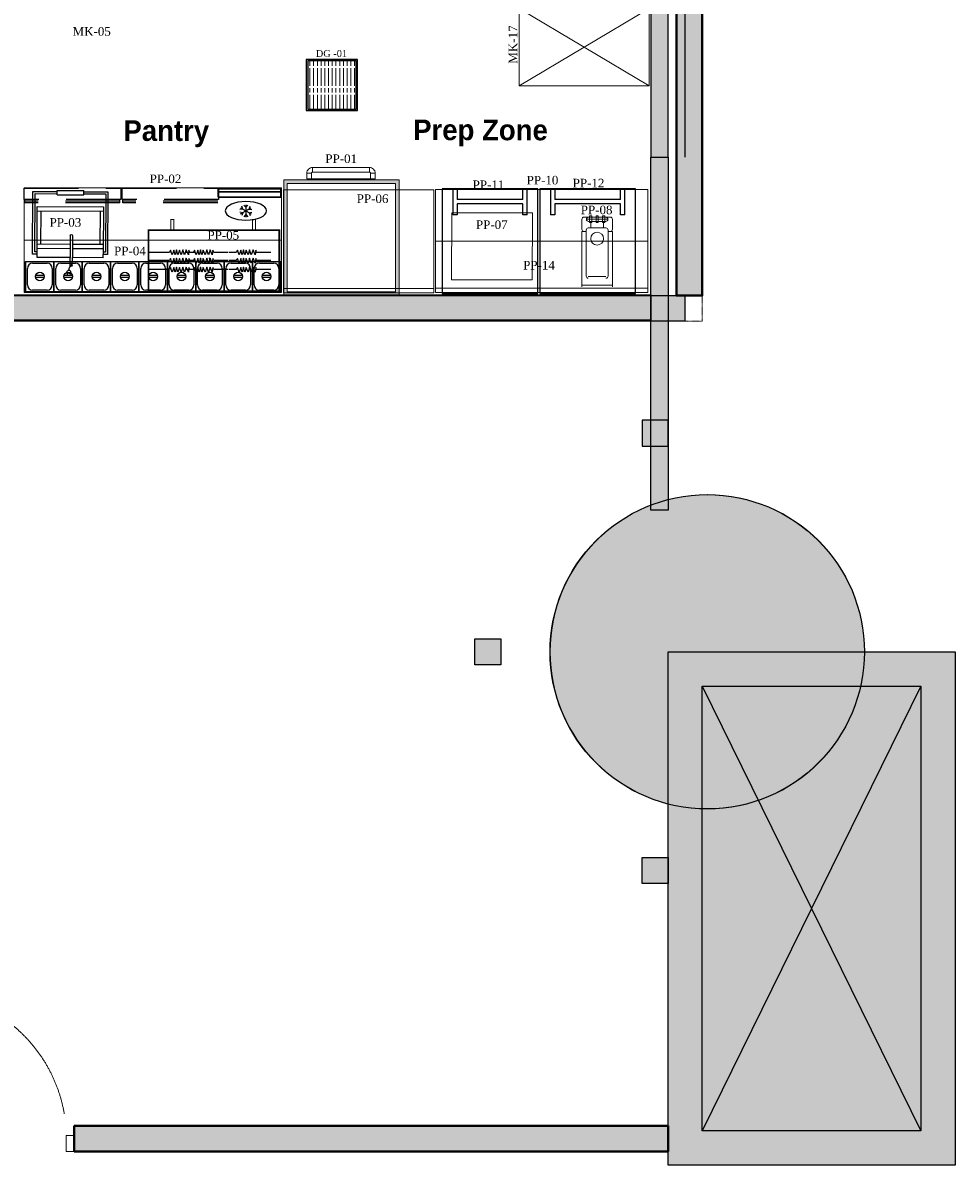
# Model space of a CAD drawing. Header units: millimetres. Extents: x 31882 to 271790, y -35693 to 24917.
# Tile 228 of 256: x 101573 to 107034, y 9076 to 15766. Entities that reach past the tile are written whole.
import ezdxf

# ---------------------------------------------------------------- set-up
doc = ezdxf.new("R2010")
doc.units = ezdxf.units.MM
doc.header["$MEASUREMENT"] = 0
for name, pattern in [('( Dashed )', [0.75, 0.5, -0.25]), ('DASHED', [19.05, 12.7, -6.35]), ('HIDDEN', [0.375, 0.25, -0.125])]:
    doc.linetypes.add(name, pattern=pattern)
for name, color, linetype, lineweight in [('00 Structural', 2, 'Continuous', 25), ('A - TEXT', 7, 'Continuous', 13), ('A Equipments', 7, 'Continuous', 5), ('A-DOOR', 1, 'Continuous', 13), ('CKD - Kit Text', 171, 'Continuous', 13), ('CKD Dimensions', 3, 'Continuous', 0), ('CKD Equipments', 252, 'Continuous', 0), ('CKD-HOOD', 1, '( Dashed )', 15), ('EQUIPMENT', 130, 'Continuous', 13), ('LEVEL-F-OVERALL LAYOUT$0$A-FLOR-HRAL', 251, 'Continuous', 13), ('WALL', 7, 'Continuous', 40)]:
    doc.layers.add(name, color=color, linetype=linetype, lineweight=lineweight)
for name, color, linetype in [('200', 2, 'Continuous'), ('Drain Grating', 4, 'Continuous'), ('EQUI.', 4, 'Continuous'), ('FAINTEQUIP', 253, 'Continuous'), ('IQ_200_3D', 1, 'Continuous'), ('KITCHEN EQ', 5, 'Continuous'), ('kitchen equip1', 8, 'Continuous'), ('KQ_Equipment Table Top', 41, 'Continuous'), ('MAIN KITCHEN', 7, 'Continuous'), ('T-Title', 140, 'Continuous'), ('xKAM-B3-01-Kitchen$0$A-FURN', 8, 'Continuous')]:
    doc.layers.add(name, color=color, linetype=linetype)
doc.styles.add('C100', font='txt', dxfattribs={"height": 0.2})
doc.styles.add('CKD_Dimension Text', font='BOOKOS.TTF', dxfattribs={"height": 50})

# ---------------------------------------------------------------- blocks, each defined once
blk = doc.blocks.new('steel cols')
at = {"layer": '00 Structural', "ltscale": 0.25}
h = blk.add_hatch(color=10, dxfattribs=at)
h.dxf.hatch_style = 1
h.paths.add_polyline_path([(1723381.98, -77443.61), (1723381.98, -77449.61), (1723387.98, -77449.61), (1723387.98, -77443.61)])
blk.add_lwpolyline([(1723381.98, -77443.61), (1723387.98, -77443.61), (1723387.98, -77449.61), (1723381.98, -77449.61)], close=True, dxfattribs=at)
blk = doc.blocks.new('cut elements')
at = {"ltscale": 0.25}
h = blk.add_hatch(color=253, dxfattribs=at)
h.dxf.hatch_style = 1
h.paths.add_polyline_path([(328.23, -785.03, 1), (255.76, -785.03, 1)])
h = blk.add_hatch(color=253, dxfattribs=at)
h.dxf.hatch_style = 1
h.paths.add_polyline_path([(173.63, -776), (173.63, -842.21), (292, -842.21), (292, -776)])
h.paths.add_polyline_path([(284.1, -783.9), (284.1, -834.32), (181.52, -834.32), (181.52, -783.9)], flags=16)
h = blk.add_hatch(color=255, dxfattribs=at)
h.dxf.hatch_style = 1
h.paths.add_polyline_path([(284.1, -834.32), (181.52, -834.32), (181.52, -783.9), (284.1, -783.9)])
at = {"color": 14, "ltscale": 0.25}
for p, q in [((284.1, -834.32), (181.52, -783.9)), ((284.1, -783.9), (181.52, -834.32))]:
    blk.add_line(p, q, dxfattribs=at)
at = {"layer": '00 Structural', "ltscale": 0.25}
for points in [[(292, -842.21), (173.63, -842.21), (173.63, -776), (292, -776)], [(284.1, -834.32), (181.52, -834.32), (181.52, -783.9), (284.1, -783.9)]]:
    blk.add_lwpolyline(points, close=True, dxfattribs=at)
blk.add_circle((292, -785.03), 36.24, dxfattribs=at)
blk = doc.blocks.new('Regular-door')
at = {"layer": 'A-DOOR'}
for p, q in [((-0.04, 0.8993), (0, 0.8993)), ((-0.04, 0), (-0.04, 0.8993)), ((0, 0.8993), (0, -0.1)), ((-0.92, 0), (-0.97, 0)), ((-0.97, 0), (-0.97, -0.1)), ((-0.92, -0.1), (-0.92, 0)), ((0.05, 0), (-0.04, 0)), ((0.05, -0.1), (0.05, 0)), ((-0.97, -0.1), (-0.92, -0.1)), ((0, -0.1), (0.05, -0.1))]:
    blk.add_line(p, q, dxfattribs=at)
at = {"layer": 'A-DOOR', "linetype": 'HIDDEN', "ltscale": 5}
blk.add_arc((-0.0029, -0.0173), 0.9173, 92.31795, 178.92205, dxfattribs=at)
blk = doc.blocks.new('ZNS-MC-BASEREFUNIT')
at = {"layer": 'IQ_200_3D'}
for points in [[(0, 70, 155), (0, 70, 600), (304, 70, 600), (304, 70, 155)], [(0, 70, 600), (0, 30, 600), (304, 30, 600), (304, 70, 600)], [(0, 30, 155), (0, 70, 155), (304, 70, 155), (304, 30, 155)], [(304, 30, 500), (0, 30, 500), (0, 45, 500), (304, 45, 500)], [(0, 45, 500), (0, 45, 585), (304, 45, 585), (304, 45, 500)], [(0, 30, 585), (0, 45, 585), (304, 45, 585), (304, 30, 585)], [(0, 30, 500), (0, 30, 155), (304, 30, 155), (304, 30, 500)], [(304, 30, 600), (0, 30, 600), (0, 30, 585), (304, 30, 585)]]:
    blk.add_3dface(points, dxfattribs=at)
for points, invisible_edges in [([(0, 45, 585), (0, 70, 600), (0, 70, 155), (0, 45, 500)], 5), ([(0, 45, 500), (0, 30, 500), (0, 30, 155), (0, 70, 155)], 8), ([(0, 70, 600), (0, 45, 585), (0, 30, 585), (0, 30, 600)], 1), ([(304, 45, 585), (304, 70, 600), (304, 70, 155), (304, 45, 500)], 5), ([(304, 45, 500), (304, 30, 500), (304, 30, 155), (304, 70, 155)], 8), ([(304, 70, 600), (304, 45, 585), (304, 30, 585), (304, 30, 600)], 1)]:
    blk.add_3dface(points, dxfattribs=dict(at, invisible_edges=invisible_edges))
blk = doc.blocks.new('G$C459A8B34')
at = {"layer": 'CKD Equipments'}
blk.add_line((1500, 305), (0, 305), dxfattribs=at)
blk.add_lwpolyline([(1500, 0), (0, 0), (0, 610), (1500, 610), (1500, 0)], dxfattribs=at)
at = {"layer": 'EQUI.'}
for p, q in [((8.7, 181.3), (8.7, 3.5)), ((8.7, 181.3), (8.7, 3.5)), ((8.7, 3.5), (8.7, 181.3)), ((8.7, 181.3), (173.8, 181.3)), ((18.9, 44.2), (18.9, 140.7)), ((49.4, 171.2), (133.2, 171.2)), ((163.7, 140.7), (163.7, 44.2)), ((173.8, 181.3), (173.8, 3.5)), ((173.8, 181.3), (173.8, 3.5)), ((173.8, 3.5), (173.8, 181.3)), ((173.8, 181.3), (338.9, 181.3)), ((173.8, 181.3), (173.8, 3.5)), ((173.8, 181.3), (173.8, 3.5)), ((173.8, 3.5), (173.8, 181.3)), ((184, 44.2), (184, 140.7)), ((184, 44.2), (184, 140.7)), ((214.5, 171.2), (298.3, 171.2)), ((328.8, 140.7), (328.8, 44.2)), ((338.9, 181.3), (338.9, 3.5)), ((338.9, 181.3), (338.9, 3.5)), ((338.9, 3.5), (338.9, 181.3)), ((338.9, 181.3), (504, 181.3)), ((349.1, 44.2), (349.1, 140.7)), ((379.6, 171.2), (463.4, 171.2)), ((493.9, 140.7), (493.9, 44.2)), ((504, 181.3), (504, 3.5)), ((504, 181.3), (504, 3.5)), ((504, 3.5), (504, 181.3)), ((504, 181.3), (669.1, 181.3)), ((514.2, 44.2), (514.2, 140.7)), ((544.7, 171.2), (628.5, 171.2)), ((659, 140.7), (659, 44.2)), ((669.1, 181.3), (669.1, 3.5)), ((669.1, 181.3), (669.1, 3.5)), ((669.1, 3.5), (669.1, 181.3)), ((669.1, 181.3), (834.2, 181.3)), ((679.3, 44.2), (679.3, 140.7)), ((709.8, 171.2), (793.6, 171.2)), ((824.1, 140.7), (824.1, 44.2)), ((834.2, 181.3), (834.2, 3.5)), ((834.2, 181.3), (834.2, 3.5)), ((834.2, 3.5), (834.2, 181.3)), ((834.2, 181.3), (999.3, 181.3)), ((844.4, 44.2), (844.4, 140.7)), ((874.9, 171.2), (958.7, 171.2)), ((989.2, 140.7), (989.2, 44.2)), ((999.3, 181.3), (999.3, 3.5)), ((999.3, 181.3), (999.3, 3.5)), ((999.3, 3.5), (999.3, 181.3)), ((999.3, 181.3), (1164.4, 181.3)), ((1009.5, 44.2), (1009.5, 140.7)), ((1040, 171.2), (1123.8, 171.2)), ((1154.3, 140.7), (1154.3, 44.2)), ((1154.3, 140.7), (1154.3, 44.2)), ((1164.4, 181.3), (1164.4, 3.5)), ((1164.4, 181.3), (1164.4, 3.5)), ((1164.4, 181.3), (1164.4, 3.5)), ((1164.4, 3.5), (1164.4, 181.3)), ((1164.4, 181.3), (1329.5, 181.3)), ((1174.6, 44.2), (1174.6, 140.7)), ((1205.1, 171.2), (1288.9, 171.2)), ((1319.4, 140.7), (1319.4, 44.2)), ((1329.5, 181.3), (1329.5, 3.5)), ((1329.5, 181.3), (1329.5, 3.5)), ((1329.5, 3.5), (1329.5, 181.3)), ((1329.5, 181.3), (1494.6, 181.3)), ((1339.7, 44.2), (1339.7, 140.7)), ((1370.2, 171.2), (1454, 171.2)), ((1484.5, 140.7), (1484.5, 44.2)), ((1494.6, 181.3), (1494.6, 3.5)), ((115.4, 98.7), (66.4, 98.7)), ((66.4, 88.7), (115.4, 88.7)), ((280.5, 98.7), (231.5, 98.7)), ((231.5, 88.7), (280.5, 88.7)), ((445.6, 98.7), (396.6, 98.7)), ((396.6, 88.7), (445.6, 88.7)), ((610.7, 98.7), (561.7, 98.7)), ((561.7, 88.7), (610.7, 88.7)), ((775.8, 98.7), (726.8, 98.7)), ((726.8, 88.7), (775.8, 88.7)), ((940.9, 98.7), (891.9, 98.7)), ((891.9, 88.7), (940.9, 88.7)), ((1106, 98.7), (1057, 98.7)), ((1057, 88.7), (1106, 88.7)), ((1271.1, 98.7), (1222.1, 98.7)), ((1222.1, 88.7), (1271.1, 88.7)), ((1436.2, 98.7), (1387.2, 98.7)), ((1387.2, 88.7), (1436.2, 88.7)), ((173.8, 3.5), (8.7, 3.5)), ((133.2, 13.7), (49.4, 13.7)), ((338.9, 3.5), (173.8, 3.5)), ((298.3, 13.7), (214.5, 13.7)), ((504, 3.5), (338.9, 3.5)), ((463.4, 13.7), (379.6, 13.7)), ((669.1, 3.5), (504, 3.5)), ((628.5, 13.7), (544.7, 13.7)), ((834.2, 3.5), (669.1, 3.5)), ((793.6, 13.7), (709.8, 13.7)), ((999.3, 3.5), (834.2, 3.5)), ((958.7, 13.7), (874.9, 13.7)), ((1164.4, 3.5), (999.3, 3.5)), ((1123.8, 13.7), (1040, 13.7)), ((1329.5, 3.5), (1164.4, 3.5)), ((1288.9, 13.7), (1205.1, 13.7)), ((1494.6, 3.5), (1329.5, 3.5)), ((1454, 13.7), (1370.2, 13.7))]:
    blk.add_line(p, q, dxfattribs=at)
for centre in [(90.9, 93.7), (256, 93.7), (421.1, 93.7), (586.2, 93.7), (751.3, 93.7), (916.4, 93.7), (1081.5, 93.7), (1246.6, 93.7), (1411.7, 93.7)]:
    blk.add_circle(centre, 25, dxfattribs=at)
for centre, start, end in [((49.4, 140.7), 90, 180), ((133.2, 140.7), 0, 90), ((214.5, 140.7), 90, 180), ((298.3, 140.7), 0, 90), ((379.6, 140.7), 90, 180), ((463.4, 140.7), 0, 90), ((544.7, 140.7), 90, 180), ((628.5, 140.7), 0, 90), ((709.8, 140.7), 90, 180), ((793.6, 140.7), 0, 90), ((874.9, 140.7), 90, 180), ((958.7, 140.7), 0, 90), ((1040, 140.7), 90, 180), ((1123.8, 140.7), 0, 90), ((1205.1, 140.7), 90, 180), ((1288.9, 140.7), 0, 90), ((1370.2, 140.7), 90, 180), ((1454, 140.7), 0, 90), ((49.4, 44.2), 180, 270), ((133.2, 44.2), 270, 0), ((214.5, 44.2), 180, 270), ((298.3, 44.2), 270, 0), ((379.6, 44.2), 180, 270), ((463.4, 44.2), 270, 0), ((544.7, 44.2), 180, 270), ((628.5, 44.2), 270, 0), ((709.8, 44.2), 180, 270), ((793.6, 44.2), 270, 0), ((874.9, 44.2), 180, 270), ((958.7, 44.2), 270, 0), ((1040, 44.2), 180, 270), ((1123.8, 44.2), 270, 0), ((1205.1, 44.2), 180, 270), ((1288.9, 44.2), 270, 0), ((1370.2, 44.2), 180, 270), ((1454, 44.2), 270, 0)]:
    blk.add_arc(centre, 30.5, start, end, dxfattribs=at)
at = {"layer": 'kitchen equip1', "linetype": 'DASHED', "ltscale": 25}
for p, q in [((5, 521.6, 838), (5, 541.4, 838)), ((557.5, 521.6, 838), (557.5, 541.4, 838)), ((575.1, 521.6, 838), (575.1, 541.4, 838)), ((557.5, 531.5, 838), (5, 531.5, 838)), ((557.5, 521.6, 838), (5, 521.6, 838)), ((1127.6, 531.5, 838), (575.1, 531.5, 838)), ((1127.6, 521.6, 838), (575.1, 521.6, 838))]:
    blk.add_line(p, q, dxfattribs=at)
at = {"layer": 'kitchen equip1', "ltscale": 700}
for p, q in [((1273.8, 486.2, 178), (1256.7, 482.8, 178)), ((1273.8, 465.2, 178), (1256.7, 468.6, 178)), ((1260.8, 493.7, 178), (1323.2, 457.7, 178)), ((1260.8, 457.7, 178), (1323.2, 493.7, 178)), ((1273.8, 486.2, 178), (1268.2, 502.7, 178)), ((1292, 496.7, 178), (1280.6, 509.8, 178)), ((1292, 511.7, 178), (1292, 439.7, 178)), ((1292, 496.7, 178), (1303.5, 509.8, 178)), ((1310.2, 486.2, 178), (1315.8, 502.7, 178)), ((1310.2, 486.2, 178), (1327.3, 482.8, 178)), ((1310.2, 465.2, 178), (1327.3, 468.6, 178)), ((1273.8, 465.2, 178), (1268.2, 448.7, 178)), ((1292, 454.7, 178), (1280.6, 441.6, 178)), ((1292, 454.7, 178), (1303.5, 441.6, 178)), ((1310.2, 465.2, 178), (1315.8, 448.7, 178))]:
    blk.add_line(p, q, dxfattribs=at)
at = {"layer": 'kitchen equip1', "linetype": 'DASHED', "ltscale": 25, "elevation": 838}
for points in [[(562.4, 541.4), (0.1, 541.4), (0.1, 607.4), (562.4, 607.4)], [(1132.5, 541.4), (570.2, 541.4), (570.2, 607.4), (1132.5, 607.4)]]:
    blk.add_lwpolyline(points, close=True, dxfattribs=at)
at = {"layer": 'kitchen equip1', "ltscale": 700, "extrusion": (0, 0, -1)}
blk.add_ellipse((1292, 475.7, 178), major_axis=(-120, 0), ratio=0.45, dxfattribs=at)
at = {"layer": 'kitchen equip1', "ltscale": 700, "xscale": -1.2, "yscale": 1.2, "zscale": 1.2, "rotation": 180}
blk.add_blockref('ZNS-MC-BASEREFUNIT', (1129.9, 639.9, -9981.3), dxfattribs=at)
blk = doc.blocks.new('Roller Grill-Panini')
at = {"layer": 'KQ_Equipment Table Top', "color": 254}
for p, q in [((-25.4, 378.6), (-25.4, 18.8)), ((113.4, 378.6), (-25.4, 378.6)), ((113.4, 378.6), (-25.4, 378.6)), ((-12.7, 365.9), (-12.7, 31.5)), ((113.4, 365.9), (-12.7, 365.9)), ((404.6, 378.6), (265.8, 378.6)), ((391.9, 365.9), (265.8, 365.9)), ((391.9, 31.5), (391.9, 365.9)), ((404.6, 18.8), (404.6, 378.6)), ((19.2, 266.9), (19.2, 76.2)), ((359.5, 266.9), (359.5, 76.2)), ((0, 76.2), (176.8, 76.2)), ((176.8, 126.6), (176.8, 0)), ((189.5, 126.6), (189.5, 0)), ((189.5, 76.2), (379.2, 76.2)), ((-25.4, 18.8), (0, 18.8)), ((-12.7, 31.5), (0, 31.5)), ((0, 50.8), (176.8, 50.8)), ((189.5, 50.8), (379.2, 50.8)), ((379.2, 31.5), (391.9, 31.5)), ((379.2, 18.8), (404.6, 18.8)), ((176.8, -43.9), (176.8, 0)), ((189.5, -43.9), (189.5, 0)), ((185.2, -92), (209, -89.5)), ((189.3, -91.5), (190.4, -101.7)), ((205.7, -89.8), (206.7, -99.9))]:
    blk.add_line(p, q, dxfattribs=at)
at = {"layer": 'KQ_Equipment Table Top'}
for p, q in [((113.4, 378.6), (113.4, 385)), ((265.8, 385), (113.4, 385)), ((113.4, 359.6), (113.4, 378.6)), ((265.8, 359.6), (113.4, 359.6)), ((265.8, 378.6), (265.8, 385)), ((265.8, 359.6), (265.8, 378.6)), ((0, 292.3), (0, 18.8)), ((379.2, 292.3), (0, 292.3)), ((379.2, 266.9), (0, 266.9)), ((379.2, 18.8), (379.2, 292.3)), ((0, 0), (0, 18.8)), ((0, 0), (176.8, 0)), ((379.2, 0), (379.2, 18.8)), ((189.5, 0), (379.2, 0))]:
    blk.add_line(p, q, dxfattribs=at)
at = {"layer": 'KQ_Equipment Table Top', "color": 254}
for centre, radius, start, end in [((183.1, 126.6), 6.35, 0, 180), ((183.1, -43.9), 6.35, 180, 0), ((150.4, -72.1), 44.7, 0.55829, 53.14798), ((215.7, -88.8), 30.6, 171.45241, 185.94581), ((206.3, -87.4), 21.1, 153.97911, 171.45241), ((200.1, -84.4), 14.3, 129.51957, 153.97911), ((195.9, -79.3), 7.68, 95.94581, 129.51957), ((195.9, -79.3), 7.68, 62.37204, 95.94581), ((192.9, -85.1), 14.3, 37.9125, 62.37204), ((187.5, -89.3), 21.1, 20.4392, 37.9125), ((178.6, -92.7), 30.6, 5.94581, 20.4392)]:
    blk.add_arc(centre, radius, start, end, dxfattribs=at)
blk = doc.blocks.new('G$C8435E5DC')
at = {"layer": 'CKD Equipments', "color": 6, "const_width": 11.1}
blk.add_lwpolyline([(5.6, 65.9), (767.6, 65.9), (767.6, 421.5), (5.6, 421.5)], close=True, dxfattribs=at)
at = {"layer": 'CKD Equipments', "color": 6}
for points in [[(141.8, 64.3), (147.7, 64.3), (141.8, 1), (147.7, 7)], [(141.8, 1), (147.7, 7), (164.8, 1), (158.8, 7)], [(164.8, 1), (158.8, 7), (164.8, 64.3), (158.8, 64.3)], [(617.2, 0), (623.1, 6), (617.2, 63.3), (623.1, 63.3)], [(640.2, 0), (634.2, 6), (617.2, 0), (623.1, 6)], [(640.2, 63.3), (634.2, 63.3), (640.2, 0), (634.2, 6)]]:
    blk.add_trace(points, dxfattribs=at)
at = {"layer": 'FAINTEQUIP'}
blk.add_arc((389.5, 227.5), 25.4, 0, 90, dxfattribs=at)
at = {"layer": 'MAIN KITCHEN', "color": 3, "linetype": 'Continuous'}
for points in [[(55.6, 295.5), (137.7, 295.5), (143, 282.5), (145.9, 310), (158.1, 281.1), (168.6, 310), (178.5, 281.1), (187, 310), (198.3, 282.5), (206.8, 310), (214.8, 281.1), (222.4, 310), (230.4, 282.5), (239.4, 310), (249.4, 282.5), (256, 295.5), (299, 295.5)], [(305.6, 295.5), (387.7, 295.5), (393, 282.5), (395.9, 310), (408.1, 281.1), (418.6, 310), (428.5, 281.1), (437, 310), (448.3, 282.5), (456.8, 310), (464.8, 281.1), (472.4, 310), (480.4, 282.5), (489.4, 310), (499.4, 282.5), (506, 295.5), (549, 295.5)], [(498.8, 295.5), (527.2, 295.5), (532.5, 282.5), (535.4, 310), (547.5, 281.1), (558.1, 310), (568, 281.1), (576.5, 310), (587.8, 282.5), (596.3, 310), (604.3, 281.1), (611.9, 310), (619.9, 282.5), (628.9, 310), (638.8, 282.5), (645.5, 295.5), (767.6, 295.5)], [(55.6, 243), (137.7, 243), (143, 229.9), (145.9, 257.4), (158.1, 228.5), (168.6, 257.4), (178.5, 228.5), (187, 257.4), (198.3, 229.9), (206.8, 257.4), (214.8, 228.5), (222.4, 257.4), (230.4, 229.9), (239.4, 257.4), (249.4, 229.9), (256, 243), (299, 243)], [(55.6, 195.7), (137.7, 195.7), (143, 182.6), (145.9, 210.1), (158.1, 181.2), (168.6, 210.1), (178.5, 181.2), (187, 210.1), (198.3, 182.6), (206.8, 210.1), (214.8, 181.2), (222.4, 210.1), (230.4, 182.6), (239.4, 210.1), (249.4, 182.6), (256, 195.7), (299, 195.7)], [(305.6, 243), (387.7, 243), (393, 229.9), (395.9, 257.4), (408.1, 228.5), (418.6, 257.4), (428.5, 228.5), (437, 257.4), (448.3, 229.9), (456.8, 257.4), (464.8, 228.5), (472.4, 257.4), (480.4, 229.9), (489.4, 257.4), (499.4, 229.9), (506, 243), (549, 243)], [(305.6, 195.7), (387.7, 195.7), (393, 182.6), (395.9, 210.1), (408.1, 181.2), (418.6, 210.1), (428.5, 181.2), (437, 210.1), (448.3, 182.6), (456.8, 210.1), (464.8, 181.2), (472.4, 210.1), (480.4, 182.6), (489.4, 210.1), (499.4, 182.6), (506, 195.7), (549, 195.7)], [(498.8, 243), (527.2, 243), (532.5, 229.9), (535.4, 257.4), (547.5, 228.5), (558.1, 257.4), (568, 228.5), (576.5, 257.4), (587.8, 229.9), (596.3, 257.4), (604.3, 228.5), (611.9, 257.4), (619.9, 229.9), (628.9, 257.4), (638.8, 229.9), (645.5, 243), (767.6, 243)], [(498.8, 195.7), (527.2, 195.7), (532.5, 182.6), (535.4, 210.1), (547.5, 181.2), (558.1, 210.1), (568, 181.2), (576.5, 210.1), (587.8, 182.6), (596.3, 210.1), (604.3, 181.2), (611.9, 210.1), (619.9, 182.6), (628.9, 210.1), (638.8, 182.6), (645.5, 195.7), (767.6, 195.7)]]:
    blk.add_lwpolyline(points, dxfattribs=at)
blk = doc.blocks.new('G$C1CE0169D')
at = {"layer": '200', "color": 6}
for p, q in [((609.6, 558.8), (0, 558.8)), ((0, 558.8), (0, 0)), ((609.6, 0), (609.6, 558.8)), ((609.6, 495.3), (457.2, 495.3)), ((457.2, 469.9), (457.2, 495.3)), ((520.7, 469.9), (457.2, 469.9)), ((520.7, 88.9), (520.7, 469.9)), ((546.1, 88.9), (546.1, 469.9)), ((609.6, 469.9), (546.1, 469.9)), ((457.2, 88.9), (520.7, 88.9)), ((457.2, 63.5), (457.2, 88.9)), ((546.1, 88.9), (609.6, 88.9)), ((0, 0), (609.6, 0)), ((457.2, 63.5), (609.6, 63.5))]:
    blk.add_line(p, q, dxfattribs=at)
blk = doc.blocks.new('r4ttwt')
at = {"layer": '00 Structural', "rotation": 90}
blk.add_blockref('cut elements', (1718777.03, -79160.95), dxfattribs=at)

msp = doc.modelspace()

# ---------------------------------------------------------------- hatches: boundary and pattern name
at = {"ltscale": 0.25}
h = msp.add_hatch(color=206, dxfattribs=at)
h.dxf.hatch_style = 1
h.paths.add_polyline_path([(105449.7, 15059.5), (105449.7, 14979.7), (105551.9, 14979.7), (105551.6, 21094), (105449.5, 21094), (105449.7, 15133.5)])
h = msp.add_hatch(color=206, dxfattribs=at)
h.dxf.hatch_style = 1
h.paths.add_polyline_path([(105250.5, 15059.4), (105250.5, 14980), (105352.1, 14980), (105352.1, 21060.4), (105250.5, 21060.4), (105250.5, 15133)])
at = {"ltscale": 0.25, "true_color": 0xadddf7}
h = msp.add_hatch(color=141, dxfattribs=at)
h.dxf.hatch_style = 1
h.paths.add_polyline_path([(105552, 21016.9), (105401.3, 21016.9), (105401.3, 14169), (105552, 14169)])
at = {"ltscale": 0.25}
h = msp.add_hatch(color=206, dxfattribs=at)
h.dxf.hatch_style = 1
h.paths.add_polyline_path([(105250.5, 14980), (105352.1, 14980), (105352.1, 12913), (105250.5, 12913)])
h = msp.add_hatch(color=206, dxfattribs=at)
h.dxf.hatch_style = 1
h.paths.add_polyline_path([(97956.4, 14174.1), (97956.4, 14024.1), (105250.5, 14024.1), (105250.5, 14174.1)])
h = msp.add_hatch(color=206, dxfattribs=at)
h.dxf.hatch_style = 1
h.paths.add_polyline_path([(98114.9, 14169), (98114.9, 14018.1), (105449.7, 14018.4), (105449.7, 14169.2)])
h = msp.add_hatch(color=206, dxfattribs=at)
h.dxf.hatch_style = 1
h.paths.add_polyline_path([(105352.1, 9156.3), (105352.1, 9306.3), (101873.6, 9306.3), (101873.6, 9156.3)])
at = {"layer": 'CKD Dimensions', "ltscale": 2}
h = msp.add_hatch(color=42, dxfattribs=at)
h.dxf.hatch_style = 1
h.paths.add_polyline_path([(103776, 14846), (103101, 14846), (103101, 14171), (103776, 14171)])
h.paths.add_polyline_path([(103756, 14826), (103121, 14826), (103121, 14191), (103756, 14191)], flags=16)
at = {"layer": 'CKD Equipments'}
h = msp.add_hatch(color=2, dxfattribs=at)
h.dxf.hatch_style = 1
h.paths.add_polyline_path([(103232, 15552.4), (103232, 15252.4), (103532, 15252.4), (103532, 15552.4)])
h.paths.add_polyline_path([(103524.8, 15542.9), (103241.7, 15542.9), (103241.7, 15259.9), (103524.8, 15259.9)], flags=16)
at = {"layer": 'Drain Grating', "linetype": 'Continuous', "lineweight": 5}
h = msp.add_hatch(dxfattribs=at)
h.set_pattern_fill('ACAD_ISO08W100', color=256, scale=4.354286, angle=90, style=0)
h.set_pattern_definition([(90, (31212.642, -734045.07), (-21.7714286, 8e-15), [104.5028571, -13.0628571, 26.1257143, -13.0628571])])
h.paths.add_polyline_path([(103524.8, 15542.9), (103524.8, 15259.9), (103241.7, 15259.9), (103241.7, 15542.9)])

# ---------------------------------------------------------------- linework, layer by layer
at = {"color": 4, "linetype": 'Continuous', "lineweight": 20, "elevation": -228780}
for points in [[(103636.2, 14852.5), (103236.2, 14852.5), (103236.2, 14885.8, -0.414214), (103269.5, 14919.2), (103602.8, 14919.2, -0.414214), (103636.2, 14885.8)], [(103609.5, 14852.5), (103262.8, 14852.5), (103262.8, 14885.8, -0.414214), (103269.5, 14892.5), (103602.8, 14892.5, -0.414214), (103609.5, 14885.8)]]:
    msp.add_lwpolyline(points, format="xyb", close=True, dxfattribs=at)
at = {"color": 4, "linetype": 'Continuous', "lineweight": 20}
for points, elevation in [([(103269.5, 14892.5), (103269.5, 14919.2)], -228780), ([(103602.8, 14892.5), (103602.8, 14919.2)], -228780), ([(103262.8, 14885.8), (103236.2, 14885.8)], -228780), ([(103609.5, 14885.8), (103636.2, 14885.8)], -228780), ([(103776, 14846), (103101, 14846), (103101, 14171), (103776, 14171), (103776, 14846)], -160215)]:
    msp.add_lwpolyline(points, dxfattribs=dict(at, elevation=elevation))
at = {"color": 4, "linetype": 'Continuous', "lineweight": 20, "elevation": -160215}
msp.add_lwpolyline([(103756, 14826), (103121, 14826), (103121, 14191), (103756, 14191)], close=True, dxfattribs=at)
at = {"layer": '00 Structural', "ltscale": 0.25}
for points in [[(105551.9, 14979.7), (105551.6, 21094), (105449.5, 21094), (105449.5, 21092.4)], [(105352.1, 14980), (105352.1, 21060.4), (105250.5, 21060.4), (105250.5, 21058.8)], [(105250.5, 20906.3), (105250.5, 14980)], [(105449.5, 20939.1), (105449.7, 14979.7)], [(101873.6, 9156.3), (105352.1, 9156.3), (105352.1, 9308.7)]]:
    msp.add_lwpolyline(points, dxfattribs=at)
for points in [[(105250.5, 14980), (105352.1, 14980), (105352.1, 12913), (105250.5, 12913)], [(97956.4, 14174.1), (105250.5, 14174.1), (105250.5, 14024.1), (97956.4, 14024.1)], [(98114.9, 14169), (105449.7, 14169.2), (105449.7, 14018.4), (98114.9, 14018.1)]]:
    msp.add_lwpolyline(points, close=True, dxfattribs=at)
at = {"layer": 'A Equipments'}
msp.add_circle((104936.6, 14502.1), 37.7, dxfattribs=at)
at = {"layer": 'CKD Equipments'}
msp.add_lwpolyline([(104480, 15849.4), (105240.5, 15849.4), (105240.5, 15397.2), (104480, 15397.2), (104480, 15849.4), (105240.5, 15397.2), (104480, 15397.2), (105240.5, 15849.4)], dxfattribs=at)
at = {"layer": 'CKD Equipments', "ltscale": 0.25}
for points in [[(103099.2, 14184.5), (103979.7, 14184.5), (103979.7, 14787.8), (103099.2, 14787.8), (103099.2, 14184.5), (103099.2, 14209.6), (103979.7, 14209.6)], [(103989.7, 14186.8), (105233.6, 14186.8), (105233.6, 14790.1), (103989.7, 14790.1), (103989.7, 14186.8), (103989.7, 14211.9), (105233.6, 14211.9)], [(103989.7, 14488.4), (105233.6, 14488.4)]]:
    msp.add_lwpolyline(points, dxfattribs=at)
at = {"layer": 'CKD-HOOD', "ltscale": 0.25}
msp.add_line((105552, 14169), (97916.4, 14169), dxfattribs=at)
msp.add_lwpolyline([(97916.4, 14169), (105552.3, 14169), (105552.3, 14018.1), (97916.4, 14018.1)], close=True, dxfattribs=at)
at = {"layer": 'EQUIPMENT', "lineweight": 5, "ltscale": 25}
for p, q in [((104847.2, 14557.5), (104847.2, 14616)), ((105013.6, 14628.5), (104859.7, 14628.5)), ((104871.8, 14616.5), (105001.5, 14616.5)), ((104898.9, 14603.4), (104886.4, 14603.4)), ((104892.5, 14635.6), (104904.6, 14635.6)), ((104892.5, 14596.3), (104892.5, 14635.6)), ((104904.6, 14596.3), (104892.5, 14596.3)), ((104898.9, 14603.4), (104974.4, 14603.4)), ((104898.9, 14565), (104898.9, 14596.3)), ((104904.6, 14596.3), (104904.6, 14635.6)), ((104942.7, 14635.6), (104930.6, 14635.6)), ((104930.6, 14596.3), (104930.6, 14635.6)), ((104930.6, 14596.3), (104942.7, 14596.3)), ((104942.7, 14596.3), (104942.7, 14635.6)), ((104980.8, 14635.6), (104968.7, 14635.6)), ((104968.7, 14596.3), (104968.7, 14635.6)), ((104968.7, 14596.3), (104980.8, 14596.3)), ((104974.4, 14603.4), (104986.9, 14603.4)), ((104974.4, 14565), (104974.4, 14596.3)), ((104980.8, 14596.3), (104980.8, 14635.6)), ((105026.1, 14557.5), (105026.1, 14616)), ((104847.2, 14220.3), (104847.2, 14544.9)), ((104872.3, 14544.9), (104847.2, 14544.9)), ((104872.3, 14283.1), (104872.3, 14552.4)), ((104988.4, 14565), (104884.9, 14565)), ((105001, 14552.4), (105001, 14283.1)), ((105001, 14544.9), (105026.1, 14544.9)), ((105026.1, 14544.9), (105026.1, 14220.3)), ((104988.4, 14280.1), (104884.9, 14280.1)), ((105026.1, 14229.8), (104847.2, 14229.8))]:
    msp.add_line(p, q, dxfattribs=at)
msp.add_lwpolyline([(104557.5, 14652.9), (104556.6, 14260.8), (104084, 14261.8), (104084.9, 14653.9)], close=True, dxfattribs=at)
for centre, start, end in [((104859.7, 14616), 90, 180), ((104886.4, 14616), 90, 180), ((104886.4, 14616), 180, 270), ((104986.9, 14616), 0, 90), ((104986.9, 14616), 270, 0), ((105013.6, 14616), 0, 90), ((104859.7, 14557.5), 180, 270), ((104884.9, 14552.4), 90, 180), ((104988.4, 14552.4), 0, 90), ((105013.6, 14557.5), 270, 0), ((104884.9, 14283.1), 180, 270), ((104988.4, 14283.1), 270, 0)]:
    msp.add_arc(centre, 12.6, start, end, dxfattribs=at)
at = {"layer": 'LEVEL-F-OVERALL LAYOUT$0$A-FLOR-HRAL'}
msp.add_circle((105582.6, 12082.6), 920.6, dxfattribs=at)
at = {"layer": 'WALL', "color": 2}
for points in [[(105552, 21016.9), (105401.3, 21016.9), (105401.3, 14169), (105552, 14169)], [(101873.6, 9156.3), (101873.6, 9306.3), (105352.1, 9306.3), (105352.1, 9156.3)]]:
    msp.add_lwpolyline(points, close=True, dxfattribs=at)
at = {"layer": 'xKAM-B3-01-Kitchen$0$A-FURN'}
msp.add_lwpolyline([(103232, 15552.4), (103232, 15252.4), (103532, 15252.4), (103532, 15552.4), (103232, 15552.4)], dxfattribs=at)
at = {"layer": 'xKAM-B3-01-Kitchen$0$A-FURN', "elevation": 7637.2}
msp.add_lwpolyline([(103524.8, 15542.9), (103241.7, 15542.9), (103241.7, 15259.9), (103524.8, 15259.9)], close=True, dxfattribs=at)

# ---------------------------------------------------------------- block references
at = {"xscale": 25.4, "yscale": 25.4, "zscale": 25.4}
msp.add_blockref('r4ttwt', (-43571294.9, 2015353.9), dxfattribs=at)
at = {"layer": '00 Structural', "xscale": 25.4, "yscale": 25.4, "zscale": 25.4}
for name, p, rotation in [('cut elements', (85641.6, 4665.9), 90), ('cut elements', (85641.6, 4665.9), 90), ('steel cols', (-1862847.3, -43761895.8), 90.00000000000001), ('steel cols', (43879254.3, -1956342.6), 180)]:
    msp.add_blockref(name, p, dxfattribs=dict(at, rotation=rotation))
at = {"layer": '00 Structural', "xscale": -25.4, "yscale": 25.4, "zscale": 25.4}
msp.add_blockref('steel cols', (43879254.3, 1980507.8), dxfattribs=at)
at = {"layer": 'A-DOOR', "linetype": 'Continuous', "ltscale": 0.1, "xscale": -931.3725490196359, "yscale": 931.3725490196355, "zscale": 931.3725490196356, "rotation": 8.893908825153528e-05}
msp.add_blockref('Regular-door', (100970.1, 9249.4), dxfattribs=at)
at = {"layer": 'CKD Dimensions', "ltscale": 0.25, "xscale": 1.005552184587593, "yscale": 1.005552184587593, "zscale": 1.005552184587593, "rotation": 180}
msp.add_blockref('G$C8435E5DC', (103080.3, 14618.1), dxfattribs=at)
at = {"layer": 'CKD Equipments', "ltscale": 0.25, "xscale": 1.005552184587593, "yscale": 1.005552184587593, "zscale": 1.005552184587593}
msp.add_blockref('G$C459A8B34', (101580.1, 14186.7, -9454.5), dxfattribs=at)
at = {"layer": 'CKD Equipments', "ltscale": 0.25, "xscale": 1.005552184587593, "yscale": 1.005552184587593, "zscale": 1.005552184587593, "rotation": 90}
for p in [(104590, 14181.9), (105162.2, 14181.9)]:
    msp.add_blockref('G$C1CE0169D', p, dxfattribs=at)
at = {"layer": 'KITCHEN EQ', "color": 5, "xscale": -1.021641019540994, "yscale": 1.021641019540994, "zscale": 1.021641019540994, "rotation": 359.7188022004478}
msp.add_blockref('Roller Grill-Panini', (102043.1, 14390.1, -8611.9), dxfattribs=at)

# ---------------------------------------------------------------- texts
at = {"layer": 'A - TEXT', "char_height": 50.28, "width": 969.482, "attachment_point": 2, "style": 'CKD_Dimension Text'}
for s, insert in [('MK-05', (101976.1, 15741.1)), ('PP-01', (103437.4, 14995.8)), ('PP-02', (102408.1, 14877.8)), ('PP-10', (104616.5, 14870.2)), ('PP-12', (104886.3, 14853)), ('PP-11', (104300.1, 14843.1)), ('PP-06', (103621.1, 14761.5)), ('PP-08', (104933.6, 14695.7)), ('PP-03', (101821.9, 14622.8)), ('PP-07', (104319.5, 14609.2)), ('PP-05', (102746.8, 14547.7)), ('PP-04', (102199.8, 14455.3)), ('PP-14', (104596.1, 14371.9))]:
    msp.add_mtext(s, dxfattribs=dict(at, insert=insert))
at = {"layer": 'A - TEXT', "insert": (104418.4, 15639), "char_height": 50.28, "width": 969.482, "attachment_point": 2, "rotation": 90, "style": 'CKD_Dimension Text'}
msp.add_mtext('MK-17', dxfattribs=at)
at = {"layer": 'CKD - Kit Text', "color": 7, "insert": (103380.3, 15606.6), "char_height": 40, "width": 348.213, "attachment_point": 2, "style": 'CKD_Dimension Text'}
msp.add_mtext('DG -01', dxfattribs=at)
at = {"layer": 'T-Title', "color": 30, "ltscale": 0.25, "char_height": 120.666, "attachment_point": 1, "rotation": 359.90438, "style": 'C100'}
for s, insert, width in [('{\\fCentury Gothic|b1|i0|c0|p34;Pantry}', (102161.7, 15195.6), 512.113), ('{\\fCentury Gothic|b1|i0|c0|p34;Prep Zone}', (103858.9, 15200.1), 813.901)]:
    msp.add_mtext(s, dxfattribs=dict(at, insert=insert, width=width))

doc.saveas('drawing.dxf')
